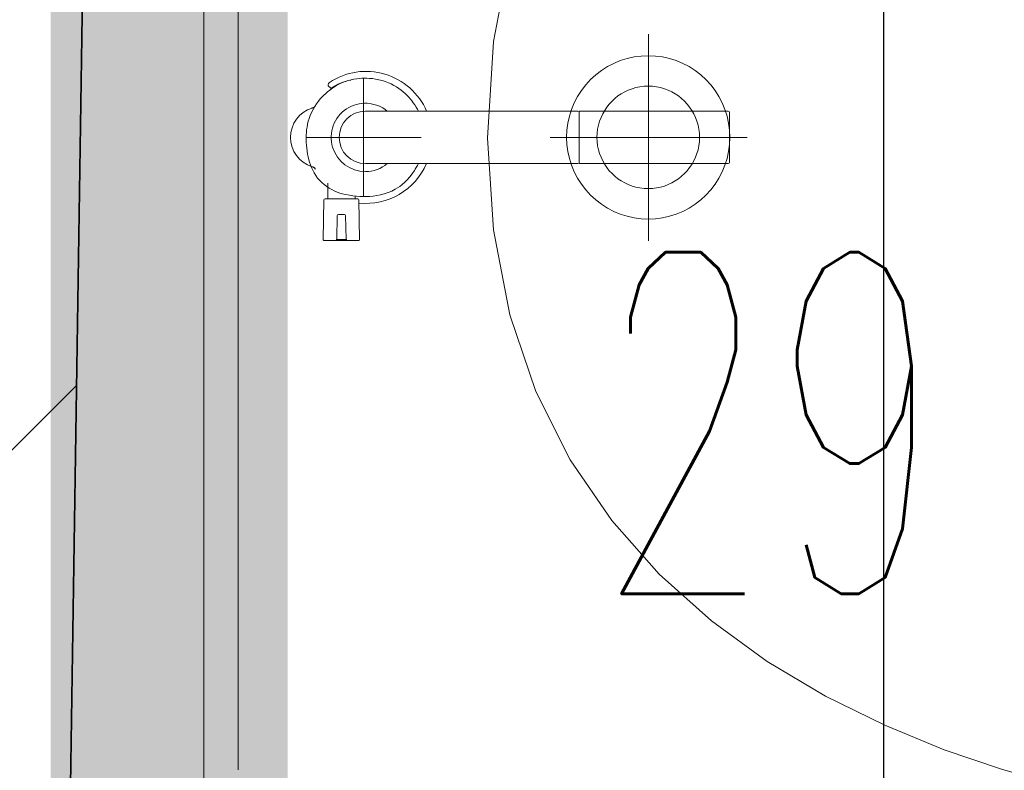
# Model space of a CAD drawing. Header units: millimetres. Extents: x 19887 to 192597, y -14203 to 39042.
# Tile 100 of 256: x 39811 to 39873, y -10795 to -10748. Entities that reach past the tile are written whole.
import ezdxf

# ---------------------------------------------------------------- set-up
doc = ezdxf.new("R2010")
doc.units = ezdxf.units.MM
doc.linetypes.add('ACAD_ISO03W100', pattern=[30, 12, -18])
doc.linetypes.add('DASHED2', pattern=[9.525, 6.35, -3.175])
doc.layers.get('Defpoints').update_dxf_attribs({"color": 4})
for name, color, linetype in [('A_DBA-RAMKI', 6, 'Continuous'), ('Sufit podwieszany', 252, 'Continuous'), ('Wymiarowanie', 3, 'Continuous'), ('Wypełnienie', 252, 'Continuous')]:
    doc.layers.add(name, color=color, linetype=linetype)
doc.layers.add('A_DBA_URZADZENIA SANITARNE', color=5, linetype='Continuous', lineweight=25)
doc.layers.add('Basen_rzut_poziom_1_obrys', color=252, linetype='Continuous', lineweight=35)
doc.styles.add('ROMANS', font='romans.shx', dxfattribs={"width": 0.6})
doc.styles.get("Standard").update_dxf_attribs({"font": 'arial.ttf'})
doc.dimstyles.new('000001FB70622F18', dxfattribs={"dimtxt": 20, "dimasz": 5, "dimexe": 5, "dimexo": 1, "dimgap": 20, "dimtad": 1, "dimtoh": 1, "dimdec": 0, "dimtxsty": 'Standard', "dimblk": 'OBLIQUE', "dimcen": 0, "dimdle": 5, "dimclrd": 252, "dimclre": 252, "dimclrt": 252, "dimadec": 0, "dimazin": 0, "dimtfac": 1, "dimtdec": 0, "dimtmove": 0, "dimatfit": 3, "dimldrblk": 'OBLIQUE', "dimfxl": 150, "dimfxlon": 1, "dimlwd": 25, "dimlwe": 25, "dimarcsym": 1})

# ---------------------------------------------------------------- blocks, each defined once
blk = doc.blocks.new('_Oblique')
at = {"color": 0, "linetype": 'ByBlock', "lineweight": -2}
blk.add_line((-0.5, -0.5), (0.5, 0.5), dxfattribs=at)
blk = doc.blocks.new('*D696')
at = {"layer": 'Defpoints', "color": 0}
for p in [(2505.678, -4340.164), (2476.626, -4368.673), (2505.678, -4368.363)]:
    blk.add_point(p, dxfattribs=at)
at = {"layer": 'Wymiarowanie', "color": 252, "linetype": 'Continuous', "lineweight": 25}
for p, q in [((2525.295, -4315.164), (2491.152, -4315.164)), ((2491.152, -4315.164), (2491.152, -4340.164)), ((2476.626, -4367.673), (2476.626, -4335.164)), ((2505.678, -4367.363), (2505.678, -4335.164)), ((2471.626, -4340.164), (2510.678, -4340.164))]:
    blk.add_line(p, q, dxfattribs=at)
at = {"layer": 'Wymiarowanie', "color": 252, "linetype": 'ByBlock', "lineweight": 25, "xscale": 5, "yscale": 5, "zscale": 5, "rotation": 180}
blk.add_blockref('_Oblique', (2476.626, -4340.164), dxfattribs=at)
at = {"layer": 'Wymiarowanie', "color": 252, "linetype": 'ByBlock', "lineweight": 25, "xscale": 5, "yscale": 5, "zscale": 5}
blk.add_blockref('_Oblique', (2505.678, -4340.164), dxfattribs=at)
at = {"layer": 'Wymiarowanie', "color": 252, "insert": (2508.224, -4297.664), "char_height": 15, "attachment_point": 5, "style": 'ROMANS'}
blk.add_mtext('29', dxfattribs=at)
blk = doc.blocks.new('*D716')
at = {"layer": 'Defpoints', "color": 0}
for p in [(2354.265, -4047.21), (2476.626, -4368.673), (2513.173, -4368.673)]:
    blk.add_point(p, dxfattribs=at)
at = {"layer": 'Wymiarowanie', "color": 252, "linetype": 'Continuous', "lineweight": 25}
for p, q in [((2513.173, -4042.21), (2513.173, -4373.673)), ((2363.173, -4047.21), (2518.173, -4047.21)), ((2477.626, -4368.673), (2518.173, -4368.673))]:
    blk.add_line(p, q, dxfattribs=at)
at = {"layer": 'Wymiarowanie', "color": 252, "linetype": 'ByBlock', "lineweight": 25, "xscale": 5, "yscale": 5, "zscale": 5}
for p, rotation in [((2513.173, -4047.21), 90), ((2513.173, -4368.673), 270)]:
    blk.add_blockref('_Oblique', p, dxfattribs=dict(at, rotation=rotation))
at = {"layer": 'Wymiarowanie', "color": 252, "insert": (2530.673, -4207.942), "char_height": 15, "attachment_point": 5, "rotation": 270, "style": 'ROMANS'}
blk.add_mtext('321', dxfattribs=at)
blk = doc.blocks.new('G$CF5E15B28')
at = {"layer": 'Wypełnienie'}
h = blk.add_hatch(dxfattribs=at)
h.set_pattern_fill('ANSI31', color=253, scale=5, angle=90)
h.set_pattern_definition([(45, (-31599.654, -23084.227), (-11.22532, 11.22532), [])])
h.paths.add_polyline_path([(2527.78, -3792.927), (385.453, -3790.773), (385.453, -3821.863), (390.833, -3821.598), (391.954, -3911.598), (407.975, -3911.598), (408.507, -3823.059), (1217.591, -3822.831), (1217.592, -4029.44), (1060.168, -4028.416), (1060.168, -4064.906), (1091.255, -4064.906), (1091.255, -4043.429), (1216.229, -4043.429), (1216.229, -4063.03), (1229.374, -4063.03), (1229.374, -3822.827), (2344.265, -3822.513), (2342.25, -4063.666), (2467.699, -4063.666), (2464.404, -4396.62), (2455.31, -4396.62), (2455.891, -4416.874), (2453.738, -4416.874), (2453.738, -4424.336), (2581.42, -4423.941), (2581.42, -4414.9), (2578.507, -4414.9), (2578.995, -4396.25), (2505.977, -4396.25), (2505.678, -4368.363), (2476.626, -4368.673), (2481.493, -4046.878), (2354.265, -4047.21), (2356.866, -3822.499), (2527.78, -3822.308)])
at = {"layer": 'Basen_rzut_poziom_1_obrys', "color": 253, "elevation": 0}
blk.add_lwpolyline([(2481.493, -4046.878), (2476.626, -4368.673)], dxfattribs=at)
at = {"layer": 'Sufit podwieszany', "color": 253, "linetype": 'ACAD_ISO03W100', "ltscale": 5, "elevation": 0}
blk.add_lwpolyline([(2486.492, -4041.878), (2481.702, -4363.619)], dxfattribs=at)
at = {"layer": 'Wymiarowanie', "color": 253}
for base, p1, p2, angle, override, picture, middle in [((2513.173, -4368.673, 0), (2354.265, -4047.21, 0), (2476.626, -4368.673, 0), 90, {"dimtxt": 15, "dimgap": 10, "dimtad": 2, "dimtxsty": 'ROMANS', "dimtmove": 1}, '*D716', (2530.673, -4207.942, 0)), ((2505.678, -4340.164, 0), (2476.626, -4368.673, 0), (2505.678, -4368.363, 0), 0, {"dimtxt": 15, "dimgap": 10, "dimtxsty": 'ROMANS', "dimtmove": 1}, '*D696', (2501.152, -4297.664, 0))]:
    dim = blk.add_linear_dim(base=base, p1=p1, p2=p2, angle=angle, dimstyle='000001FB70622F18', override=override, dxfattribs=at)
    dim.commit()
    dim.dimension.update_dxf_attribs({"geometry": picture, "text_midpoint": middle})

msp = doc.modelspace()

# ---------------------------------------------------------------- linework, layer by layer
at = {"layer": 'A_DBA-RAMKI', "color": 210, "linetype": 'DASHED2', "ltscale": 10, "const_width": 15, "elevation": 0}
msp.add_lwpolyline([(38559.169, -11340.092), (38565.989, -10955.617), (39820.047, -10949.899), (39820.047, -10412.826), (39820.047, -10412.826), (39820.047, -10412.826), (39639.142, -10412.676), (39639.142, -10047.779), (35973.571, -10044.159)], dxfattribs=at)
at = {"layer": 'A_DBA_URZADZENIA SANITARNE', "color": 4, "linetype": 'Continuous', "lineweight": 0}
for p, q in [((39822.255, -10713.525, 0), (39822.255, -10797.157, 0)), ((39824.415, -10795.343, 0), (39824.415, -10715.339, 0)), ((39841.597, -10743.908, 0), (39840.562, -10749.282, 0)), ((39850.384, -10761.878, 0), (39850.384, -10748.804, 0)), ((39840.562, -10749.282, 0), (39840.201, -10755.396, 0)), ((39847.778, -10750.868, 0), (39848.178, -10750.66, 0)), ((39848.178, -10750.66, 0), (39848.594, -10750.487, 0)), ((39848.594, -10750.487, 0), (39849.024, -10750.352, 0)), ((39849.024, -10750.352, 0), (39849.464, -10750.254, 0)), ((39849.464, -10750.254, 0), (39849.91, -10750.196, 0)), ((39849.91, -10750.196, 0), (39850.361, -10750.176, 0)), ((39850.361, -10750.176, 0), (39850.811, -10750.196, 0)), ((39850.811, -10750.196, 0), (39851.257, -10750.254, 0)), ((39851.257, -10750.254, 0), (39851.697, -10750.352, 0)), ((39851.697, -10750.352, 0), (39852.127, -10750.487, 0)), ((39852.127, -10750.487, 0), (39852.543, -10750.66, 0)), ((39852.543, -10750.66, 0), (39852.943, -10750.868, 0)), ((39847.04, -10751.385, 0), (39847.398, -10751.11, 0)), ((39847.398, -10751.11, 0), (39847.778, -10750.868, 0)), ((39852.943, -10750.868, 0), (39853.323, -10751.11, 0)), ((39853.323, -10751.11, 0), (39853.681, -10751.385, 0)), ((39832.349, -10759.108, 0), (39832.349, -10751.574, 0)), ((39846.404, -10752.021, 0), (39846.708, -10751.689, 0)), ((39846.708, -10751.689, 0), (39847.04, -10751.385, 0)), ((39853.681, -10751.385, 0), (39854.013, -10751.689, 0)), ((39854.013, -10751.689, 0), (39854.317, -10752.021, 0)), ((39830.113, -10752.086, 0), (39830.113, -10752.014, 0)), ((39830.281, -10752.234, 0), (39830.113, -10752.086, 0)), ((39845.888, -10752.759, 0), (39846.129, -10752.378, 0)), ((39846.129, -10752.378, 0), (39846.404, -10752.021, 0)), ((39848.652, -10752.584, 0), (39848.87, -10752.46, 0)), ((39848.87, -10752.46, 0), (39849.098, -10752.353, 0)), ((39849.098, -10752.353, 0), (39849.336, -10752.264, 0)), ((39849.336, -10752.264, 0), (39849.581, -10752.193, 0)), ((39849.581, -10752.193, 0), (39849.835, -10752.141, 0)), ((39849.835, -10752.141, 0), (39850.095, -10752.109, 0)), ((39850.095, -10752.109, 0), (39850.361, -10752.098, 0)), ((39850.361, -10752.098, 0), (39850.627, -10752.109, 0)), ((39850.627, -10752.109, 0), (39850.887, -10752.141, 0)), ((39850.887, -10752.141, 0), (39851.14, -10752.193, 0)), ((39851.14, -10752.193, 0), (39851.386, -10752.264, 0)), ((39851.386, -10752.264, 0), (39851.623, -10752.353, 0)), ((39851.623, -10752.353, 0), (39851.851, -10752.46, 0)), ((39851.851, -10752.46, 0), (39852.069, -10752.584, 0)), ((39854.317, -10752.021, 0), (39854.592, -10752.378, 0)), ((39854.592, -10752.378, 0), (39854.834, -10752.759, 0)), ((39845.507, -10753.575, 0), (39845.679, -10753.158, 0)), ((39845.679, -10753.158, 0), (39845.888, -10752.759, 0)), ((39847.898, -10753.231, 0), (39848.068, -10753.048, 0)), ((39848.068, -10753.048, 0), (39848.25, -10752.879, 0)), ((39848.25, -10752.879, 0), (39848.445, -10752.724, 0)), ((39848.445, -10752.724, 0), (39848.652, -10752.584, 0)), ((39852.069, -10752.584, 0), (39852.276, -10752.724, 0)), ((39852.276, -10752.724, 0), (39852.471, -10752.879, 0)), ((39852.471, -10752.879, 0), (39852.654, -10753.048, 0)), ((39852.654, -10753.048, 0), (39852.823, -10753.231, 0)), ((39854.834, -10752.759, 0), (39855.042, -10753.158, 0)), ((39855.042, -10753.158, 0), (39855.214, -10753.575, 0)), ((39832.464, -10753.685, 0), (39838.512, -10753.685, 0)), ((39838.512, -10753.685, 0), (39845.916, -10753.685, 0)), ((39845.372, -10754.004, 0), (39845.507, -10753.575, 0)), ((39845.988, -10756.997, 0), (39845.988, -10753.685, 0)), ((39845.988, -10753.685, 0), (39855.421, -10753.685, 0)), ((39847.48, -10753.851, 0), (39847.604, -10753.633, 0)), ((39847.604, -10753.633, 0), (39847.743, -10753.426, 0)), ((39847.743, -10753.426, 0), (39847.898, -10753.231, 0)), ((39852.823, -10753.231, 0), (39852.978, -10753.426, 0)), ((39852.978, -10753.426, 0), (39853.118, -10753.633, 0)), ((39853.118, -10753.633, 0), (39853.241, -10753.851, 0)), ((39855.214, -10753.575, 0), (39855.35, -10754.004, 0)), ((39845.274, -10754.444, 0), (39845.372, -10754.004, 0)), ((39847.212, -10754.562, 0), (39847.283, -10754.316, 0)), ((39847.283, -10754.316, 0), (39847.373, -10754.079, 0)), ((39847.373, -10754.079, 0), (39847.48, -10753.851, 0)), ((39853.241, -10753.851, 0), (39853.349, -10754.079, 0)), ((39853.349, -10754.079, 0), (39853.438, -10754.316, 0)), ((39853.438, -10754.316, 0), (39853.509, -10754.562, 0)), ((39855.35, -10754.004, 0), (39855.447, -10754.444, 0)), ((39845.195, -10755.341, 0), (39845.215, -10754.891, 0)), ((39845.215, -10754.891, 0), (39845.274, -10754.444, 0)), ((39847.129, -10755.075, 0), (39847.16, -10754.815, 0)), ((39847.16, -10754.815, 0), (39847.212, -10754.562, 0)), ((39853.509, -10754.562, 0), (39853.561, -10754.815, 0)), ((39853.561, -10754.815, 0), (39853.593, -10755.075, 0)), ((39855.447, -10754.444, 0), (39855.506, -10754.891, 0)), ((39855.506, -10754.891, 0), (39855.526, -10755.341, 0)), ((39835.993, -10755.341, 0), (39828.705, -10755.341, 0)), ((39840.565, -10761.183, 0), (39840.201, -10755.396, 0)), ((39844.156, -10755.341, 0), (39856.611, -10755.341, 0)), ((39845.215, -10755.792, 0), (39845.195, -10755.341, 0)), ((39847.118, -10755.341, 0), (39847.129, -10755.075, 0)), ((39847.129, -10755.607, 0), (39847.118, -10755.341, 0)), ((39847.16, -10755.867, 0), (39847.129, -10755.607, 0)), ((39853.593, -10755.607, 0), (39853.561, -10755.867, 0)), ((39853.593, -10755.075, 0), (39853.603, -10755.341, 0)), ((39853.603, -10755.341, 0), (39853.593, -10755.607, 0)), ((39855.526, -10755.341, 0), (39855.506, -10755.792, 0)), ((39845.274, -10756.238, 0), (39845.215, -10755.792, 0)), ((39845.372, -10756.678, 0), (39845.274, -10756.238, 0)), ((39847.212, -10756.12, 0), (39847.16, -10755.867, 0)), ((39847.283, -10756.366, 0), (39847.212, -10756.12, 0)), ((39853.509, -10756.12, 0), (39853.438, -10756.366, 0)), ((39853.561, -10755.867, 0), (39853.509, -10756.12, 0)), ((39855.447, -10756.238, 0), (39855.35, -10756.678, 0)), ((39855.506, -10755.792, 0), (39855.447, -10756.238, 0)), ((39845.507, -10757.108, 0), (39845.372, -10756.678, 0)), ((39847.373, -10756.603, 0), (39847.283, -10756.366, 0)), ((39847.48, -10756.831, 0), (39847.373, -10756.603, 0)), ((39847.604, -10757.049, 0), (39847.48, -10756.831, 0)), ((39853.241, -10756.831, 0), (39853.118, -10757.049, 0)), ((39853.349, -10756.603, 0), (39853.241, -10756.831, 0)), ((39853.438, -10756.366, 0), (39853.349, -10756.603, 0)), ((39855.35, -10756.678, 0), (39855.214, -10757.108, 0)), ((39838.512, -10756.997, 0), (39832.464, -10756.997, 0)), ((39845.916, -10756.997, 0), (39838.512, -10756.997, 0)), ((39845.679, -10757.524, 0), (39845.507, -10757.108, 0)), ((39845.888, -10757.924, 0), (39845.679, -10757.524, 0)), ((39855.421, -10756.997, 0), (39845.988, -10756.997, 0)), ((39847.743, -10757.256, 0), (39847.604, -10757.049, 0)), ((39847.898, -10757.451, 0), (39847.743, -10757.256, 0)), ((39848.068, -10757.634, 0), (39847.898, -10757.451, 0)), ((39852.823, -10757.451, 0), (39852.654, -10757.634, 0)), ((39852.978, -10757.256, 0), (39852.823, -10757.451, 0)), ((39853.118, -10757.049, 0), (39852.978, -10757.256, 0)), ((39855.042, -10757.524, 0), (39854.834, -10757.924, 0)), ((39855.214, -10757.108, 0), (39855.042, -10757.524, 0)), ((39846.129, -10758.304, 0), (39845.888, -10757.924, 0)), ((39848.25, -10757.803, 0), (39848.068, -10757.634, 0)), ((39848.445, -10757.958, 0), (39848.25, -10757.803, 0)), ((39848.652, -10758.098, 0), (39848.445, -10757.958, 0)), ((39848.87, -10758.222, 0), (39848.652, -10758.098, 0)), ((39852.069, -10758.098, 0), (39851.851, -10758.222, 0)), ((39852.276, -10757.958, 0), (39852.069, -10758.098, 0)), ((39852.471, -10757.803, 0), (39852.276, -10757.958, 0)), ((39852.654, -10757.634, 0), (39852.471, -10757.803, 0)), ((39854.834, -10757.924, 0), (39854.592, -10758.304, 0)), ((39830.088, -10759.23, 0), (39830.088, -10758.235, 0)), ((39846.404, -10758.661, 0), (39846.129, -10758.304, 0)), ((39846.708, -10758.993, 0), (39846.404, -10758.661, 0)), ((39849.098, -10758.329, 0), (39848.87, -10758.222, 0)), ((39849.336, -10758.419, 0), (39849.098, -10758.329, 0)), ((39849.581, -10758.49, 0), (39849.336, -10758.419, 0)), ((39849.835, -10758.541, 0), (39849.581, -10758.49, 0)), ((39850.095, -10758.573, 0), (39849.835, -10758.541, 0)), ((39850.361, -10758.584, 0), (39850.095, -10758.573, 0)), ((39850.627, -10758.573, 0), (39850.361, -10758.584, 0)), ((39850.887, -10758.541, 0), (39850.627, -10758.573, 0)), ((39851.14, -10758.49, 0), (39850.887, -10758.541, 0)), ((39851.386, -10758.419, 0), (39851.14, -10758.49, 0)), ((39851.623, -10758.329, 0), (39851.386, -10758.419, 0)), ((39851.851, -10758.222, 0), (39851.623, -10758.329, 0)), ((39854.317, -10758.661, 0), (39854.013, -10758.993, 0)), ((39854.592, -10758.304, 0), (39854.317, -10758.661, 0)), ((39829.8, -10761.799, 0), (39829.843, -10759.301, 0)), ((39829.915, -10759.23, 0), (39831.988, -10759.23, 0)), ((39831.816, -10759.029, 0), (39831.816, -10759.23, 0)), ((39832.06, -10759.301, 0), (39832.104, -10761.799, 0)), ((39847.04, -10759.298, 0), (39846.708, -10758.993, 0)), ((39847.398, -10759.572, 0), (39847.04, -10759.298, 0)), ((39853.681, -10759.298, 0), (39853.323, -10759.572, 0)), ((39854.013, -10758.993, 0), (39853.681, -10759.298, 0)), ((39847.778, -10759.814, 0), (39847.398, -10759.572, 0)), ((39848.178, -10760.022, 0), (39847.778, -10759.814, 0)), ((39848.594, -10760.195, 0), (39848.178, -10760.022, 0)), ((39852.543, -10760.022, 0), (39852.127, -10760.195, 0)), ((39852.943, -10759.814, 0), (39852.543, -10760.022, 0)), ((39853.323, -10759.572, 0), (39852.943, -10759.814, 0)), ((39830.69, -10760.287, 0), (39830.664, -10761.8, 0)), ((39831.141, -10760.216, 0), (39830.762, -10760.216, 0)), ((39831.24, -10761.8, 0), (39831.213, -10760.287, 0)), ((39849.024, -10760.33, 0), (39848.594, -10760.195, 0)), ((39849.464, -10760.428, 0), (39849.024, -10760.33, 0)), ((39849.91, -10760.487, 0), (39849.464, -10760.428, 0)), ((39850.361, -10760.506, 0), (39849.91, -10760.487, 0)), ((39850.811, -10760.487, 0), (39850.361, -10760.506, 0)), ((39850.361, -10760.506, 0), (39850.361, -10760.513, 0)), ((39850.361, -10760.506, 0), (39850.361, -10760.513, 0)), ((39851.257, -10760.428, 0), (39850.811, -10760.487, 0)), ((39851.697, -10760.33, 0), (39851.257, -10760.428, 0)), ((39852.127, -10760.195, 0), (39851.697, -10760.33, 0)), ((39841.608, -10766.565, 0), (39840.565, -10761.183, 0)), ((39829.872, -10761.872, 0), (39830.736, -10761.872, 0)), ((39830.664, -10761.8, 0), (39830.664, -10761.802, 0)), ((39831.168, -10761.8, 0), (39830.736, -10761.8, 0)), ((39830.736, -10761.872, 0), (39831.168, -10761.872, 0)), ((39831.168, -10761.872, 0), (39832.032, -10761.872, 0)), ((39831.239, -10761.802, 0), (39831.24, -10761.8, 0)), ((39843.253, -10771.405, 0), (39841.608, -10766.565, 0)), ((39845.426, -10775.732, 0), (39843.253, -10771.405, 0)), ((39848.051, -10779.575, 0), (39845.426, -10775.732, 0)), ((39851.054, -10782.962, 0), (39848.051, -10779.575, 0)), ((39854.357, -10785.923, 0), (39851.054, -10782.962, 0)), ((39857.887, -10788.485, 0), (39854.357, -10785.923, 0)), ((39861.567, -10790.677, 0), (39857.887, -10788.485, 0)), ((39865.323, -10792.529, 0), (39861.567, -10790.677, 0)), ((39869.079, -10794.069, 0), (39865.323, -10792.529, 0)), ((39872.76, -10795.324, 0), (39869.079, -10794.069, 0)), ((39876.289, -10796.325, 0), (39872.76, -10795.324, 0))]:
    msp.add_line(p, q, dxfattribs=at)
for centre, radius, start, end in [((39832.507, -10755.341, 0), 4.176, 23.36279, 123.63319), ((39830.293, -10752.014, 0), 0.18, 123.63319, 180), ((39832.305, -10755.341, 0), 3.708, 101.94758, 123.07842), ((39829.673, -10755.341, 0), 1.942, 107.32043, 252.68163), ((39829.674, -10755.341, 0), 1.944, 107.33636, 108.87122), ((39832.464, -10755.341, 0), 2.16, 50.05549, 270), ((39832.464, -10755.341, 0), 1.656, 90, 270), ((39832.507, -10755.341, 0), 3.708, 26.52588, 26.6323), ((39845.916, -10753.757, 0), 0.072, 0, 90), ((39855.421, -10753.757, 0), 0.072, 0.78833, 90), ((39740.304, -10755.341, 0), 115.2, 0, 0.78833), ((39740.304, -10755.341, 0), 115.2, 359.21167, 0), ((39829.674, -10755.341, 0), 1.944, 250.88747, 252.66347), ((39832.507, -10755.341, 0), 4.176, 263.90422, 336.63721), ((39832.464, -10755.341, 0), 2.16, 270, 309.94451), ((39832.507, -10755.341, 0), 3.708, 332.00861, 333.47412), ((39845.916, -10756.925, 0), 0.072, 270, 0), ((39855.421, -10756.925, 0), 0.072, 270, 359.21167), ((39829.915, -10759.302, 0), 0.072, 90, 179), ((39831.988, -10759.302, 0), 0.072, 1, 90), ((39830.762, -10760.288, 0), 0.072, 90, 179), ((39831.141, -10760.288, 0), 0.072, 1, 90), ((39829.872, -10761.8, 0), 0.072, 179, 270), ((39830.736, -10761.8, 0), 0.072, 181.5, 270), ((39831.204, -10763.81, 0), 2.01, 88.97396, 91.02604), ((39831.168, -10761.8, 0), 0.072, 270, 358.5), ((39832.032, -10761.8, 0), 0.072, 270, 1)]:
    msp.add_arc(centre, radius, start, end, dxfattribs=at)
for points, knots in [([(39835.821, -10753.684, 0), (39835.751, -10753.543, 0), (39835.636, -10753.338, 0), (39835.499, -10753.148, 0), (39835.408, -10753.022, 0), (39835.26, -10752.84, 0), (39835.089, -10752.672, 0), (39834.825, -10752.411, 0), (39834.402, -10752.083, 0), (39833.926, -10751.882, 0), (39833.398, -10751.658, 0), (39832.805, -10751.591, 0), (39832.388, -10751.598, 0), (39832.018, -10751.604, 0), (39831.49, -10751.677, 0), (39831.013, -10751.877, 0), (39830.537, -10752.076, 0), (39830.113, -10752.402, 0), (39829.848, -10752.662, 0), (39829.551, -10752.953, 0), (39829.184, -10753.422, 0), (39828.973, -10753.955, 0), (39828.783, -10754.436, 0), (39828.72, -10754.968, 0), (39828.72, -10755.341, 0)], [0, 0, 0, 0, 1, 1, 1, 2, 2, 2, 3, 3, 3, 4, 4, 4, 5, 5, 5, 6, 6, 6, 7, 7, 7, 8, 8, 8, 8]), ([(39829.095, -10753.486, 0), (39829.107, -10753.482, 0), (39829.12, -10753.478, 0), (39829.132, -10753.474, 0), (39829.142, -10753.471, 0), (39829.151, -10753.468, 0), (39829.16, -10753.465, 0), (39829.17, -10753.461, 0), (39829.18, -10753.458, 0), (39829.189, -10753.453, 0), (39829.201, -10753.448, 0), (39829.211, -10753.442, 0), (39829.221, -10753.435, 0), (39829.232, -10753.428, 0), (39829.241, -10753.42, 0), (39829.249, -10753.41, 0), (39829.256, -10753.403, 0), (39829.262, -10753.395, 0), (39829.268, -10753.387, 0), (39829.271, -10753.383, 0), (39829.274, -10753.378, 0), (39829.277, -10753.374, 0)], [0, 0, 0, 0, 1, 1, 1, 2, 2, 2, 3, 3, 3, 4, 4, 4, 5, 5, 5, 6, 6, 6, 7, 7, 7, 7]), ([(39829.095, -10753.486, 0), (39829.11, -10753.482, 0), (39829.122, -10753.478, 0), (39829.135, -10753.474, 0), (39829.148, -10753.471, 0), (39829.161, -10753.467, 0), (39829.172, -10753.463, 0), (39829.184, -10753.458, 0), (39829.194, -10753.454, 0), (39829.203, -10753.45, 0), (39829.213, -10753.446, 0), (39829.221, -10753.441, 0), (39829.228, -10753.436, 0), (39829.235, -10753.431, 0), (39829.242, -10753.425, 0), (39829.247, -10753.418, 0), (39829.253, -10753.412, 0), (39829.258, -10753.404, 0), (39829.264, -10753.396, 0)], [0, 0, 0, 0, 1, 1, 1, 2, 2, 2, 3, 3, 3, 4, 4, 4, 5, 5, 5, 6, 6, 6, 6]), ([(39829.257, -10753.406, 0), (39829.258, -10753.404, 0), (39829.26, -10753.403, 0), (39829.26, -10753.402, 0), (39829.26, -10753.4, 0), (39829.262, -10753.398, 0), (39829.262, -10753.398, 0), (39829.262, -10753.399, 0), (39829.263, -10753.397, 0), (39829.263, -10753.397, 0), (39829.263, -10753.398, 0), (39829.264, -10753.395, 0), (39829.264, -10753.396, 0), (39829.264, -10753.396, 0), (39829.265, -10753.395, 0), (39829.265, -10753.395, 0)], [0, 0, 0, 0, 1, 1, 1, 2, 2, 2, 3, 3, 3, 4, 4, 4, 5, 5, 5, 5]), ([(39829.28, -10753.369, 0), (39829.282, -10753.366, 0), (39829.284, -10753.364, 0), (39829.286, -10753.361, 0), (39829.294, -10753.349, 0), (39829.301, -10753.337, 0), (39829.309, -10753.325, 0)], [0, 0, 0, 0, 1, 1, 1, 2, 2, 2, 2]), ([(39828.72, -10755.341, 0), (39828.719, -10755.735, 0), (39828.76, -10756.288, 0), (39828.888, -10756.763, 0), (39828.994, -10757.154, 0), (39829.218, -10757.675, 0), (39829.575, -10758.064, 0), (39829.931, -10758.454, 0), (39830.419, -10758.711, 0), (39830.789, -10758.839, 0), (39831.35, -10759.032, 0), (39832.03, -10759.091, 0), (39832.522, -10759.085, 0), (39833.05, -10759.078, 0), (39833.773, -10758.96, 0), (39834.359, -10758.627, 0), (39834.718, -10758.423, 0), (39835.201, -10758.026, 0), (39835.57, -10757.446, 0), (39835.635, -10757.343, 0), (39835.731, -10757.179, 0), (39835.821, -10756.998, 0)], [0, 0, 0, 0, 1, 1, 1, 2, 2, 2, 3, 3, 3, 4, 4, 4, 5, 5, 5, 6, 6, 6, 7, 7, 7, 7]), ([(39829.264, -10757.286, 0), (39829.259, -10757.279, 0), (39829.255, -10757.273, 0), (39829.25, -10757.267, 0), (39829.245, -10757.262, 0), (39829.24, -10757.256, 0), (39829.235, -10757.252, 0), (39829.23, -10757.248, 0), (39829.225, -10757.245, 0), (39829.22, -10757.241, 0), (39829.215, -10757.238, 0), (39829.209, -10757.235, 0), (39829.203, -10757.232, 0), (39829.194, -10757.228, 0), (39829.184, -10757.224, 0), (39829.172, -10757.22, 0), (39829.16, -10757.216, 0), (39829.148, -10757.212, 0), (39829.135, -10757.208, 0), (39829.122, -10757.204, 0), (39829.11, -10757.2, 0), (39829.095, -10757.196, 0)], [0, 0, 0, 0, 1, 1, 1, 2, 2, 2, 3, 3, 3, 4, 4, 4, 5, 5, 5, 6, 6, 6, 7, 7, 7, 7]), ([(39829.309, -10757.357, 0), (39829.301, -10757.345, 0), (39829.294, -10757.333, 0), (39829.286, -10757.321, 0), (39829.28, -10757.313, 0), (39829.274, -10757.304, 0), (39829.268, -10757.295, 0), (39829.261, -10757.286, 0), (39829.254, -10757.277, 0), (39829.247, -10757.269, 0), (39829.239, -10757.261, 0), (39829.231, -10757.253, 0), (39829.221, -10757.247, 0), (39829.211, -10757.24, 0), (39829.201, -10757.234, 0), (39829.189, -10757.229, 0), (39829.18, -10757.225, 0), (39829.17, -10757.221, 0), (39829.16, -10757.217, 0), (39829.151, -10757.214, 0), (39829.142, -10757.211, 0), (39829.132, -10757.208, 0), (39829.12, -10757.204, 0), (39829.107, -10757.201, 0), (39829.095, -10757.197, 0)], [0, 0, 0, 0, 1, 1, 1, 2, 2, 2, 3, 3, 3, 4, 4, 4, 5, 5, 5, 6, 6, 6, 7, 7, 7, 8, 8, 8, 8]), ([(39829.164, -10757.219, 0), (39829.162, -10757.218, 0), (39829.159, -10757.217, 0), (39829.157, -10757.216, 0), (39829.139, -10757.21, 0), (39829.12, -10757.204, 0), (39829.097, -10757.197, 0)], [0, 0, 0, 0, 1, 1, 1, 2, 2, 2, 2]), ([(39830.664, -10761.8, 0), (39830.664, -10761.8, 0), (39830.659, -10761.8, 0), (39830.649, -10761.8, 0), (39830.64, -10761.8, 0), (39830.627, -10761.8, 0), (39830.613, -10761.8, 0)], [0, 0, 0, 0, 1, 1, 1, 2, 2, 2, 2]), ([(39830.664, -10761.8, 0), (39830.664, -10761.8, 0), (39830.671, -10761.8, 0), (39830.685, -10761.8, 0), (39830.698, -10761.8, 0), (39830.717, -10761.8, 0), (39830.736, -10761.8, 0)], [0, 0, 0, 0, 1, 1, 1, 2, 2, 2, 2]), ([(39831.24, -10761.8, 0), (39831.24, -10761.8, 0), (39831.245, -10761.8, 0), (39831.254, -10761.8, 0), (39831.263, -10761.8, 0), (39831.276, -10761.8, 0), (39831.29, -10761.8, 0)], [0, 0, 0, 0, 1, 1, 1, 2, 2, 2, 2])]:
    msp.add_open_spline(points, degree=3, knots=knots, dxfattribs=at)

# ---------------------------------------------------------------- block references
at = {"xscale": 1.44, "yscale": 1.44, "zscale": 1.44}
msp.add_blockref('G$CF5E15B28', (36246.278, -4584.769, 0), dxfattribs=at)

doc.saveas('drawing.dxf')
